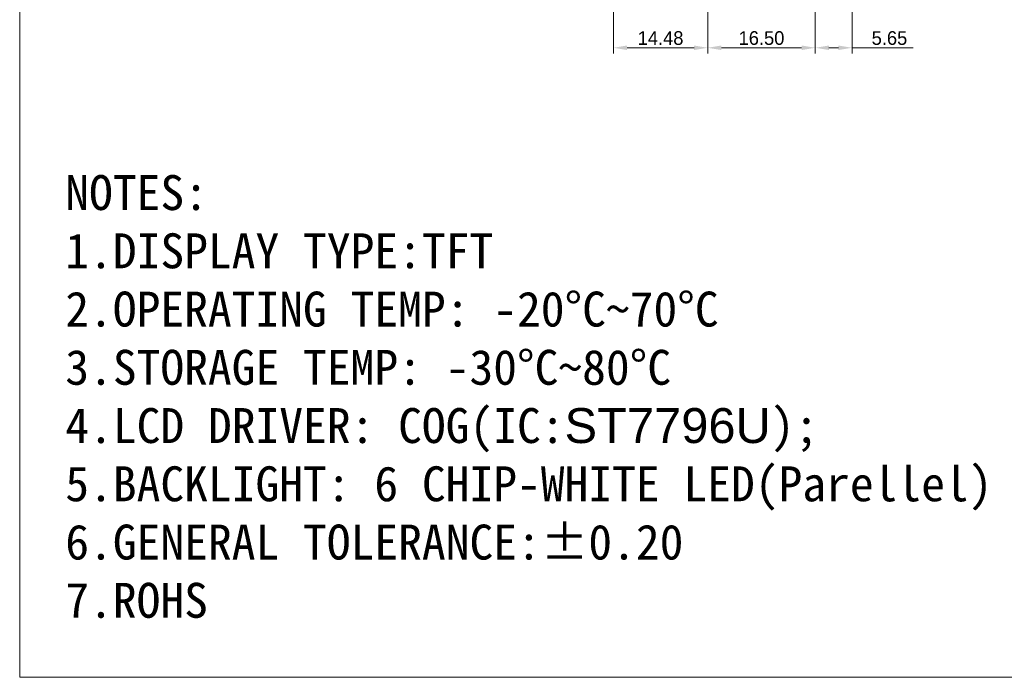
# Model space of a CAD drawing. Header units: millimetres. Extents: x 2436 to 2788, y -3116 to -2823.
# Tile 1 of 12: x 2436 to 2587, y -3116 to -3015. Entities that reach past the tile are written whole.
import ezdxf

# ---------------------------------------------------------------- set-up
doc = ezdxf.new("R2010")
doc.units = ezdxf.units.MM
doc.layers.add('铁框', color=190, linetype='Continuous')
doc.dimstyles.new('SVA', dxfattribs={"dimscale": 0.7, "dimtxt": 3, "dimasz": 3, "dimexe": 1.25, "dimexo": 0.625, "dimtad": 1, "dimzin": 1, "dimdsep": 46, "dimtxsty": 'Standard', "dimcen": 3, "dimazin": 0, "dimtfac": 1, "dimtmove": 0, "dimatfit": 3, "dimfxl": 1, "dimlwd": 13, "dimlwe": 13, "dimarcsym": 0})

# ---------------------------------------------------------------- blocks, each defined once
blk = doc.blocks.new('*D453')
at = {"layer": 'Defpoints', "color": 0, "transparency": 16777216}
for p in [(2563.9, -2958.13), (2558.25, -3007.93), (2563.9, -3019.57)]:
    blk.add_point(p, dxfattribs=at)
at = {"layer": '铁框', "color": 0, "lineweight": 13, "transparency": 16777216}
for p, q in [((2563.9, -2958.57), (2563.9, -3020.45)), ((2558.25, -3008.37), (2558.25, -3020.45)), ((2560.35, -3019.57), (2561.8, -3019.57)), ((2563.9, -3019.57), (2573.27, -3019.57))]:
    blk.add_line(p, q, dxfattribs=at)
at = {"layer": '铁框', "color": 0, "transparency": 16777216}
for points in [[(2560.35, -3019.22), (2560.35, -3019.92), (2558.25, -3019.57)], [(2561.8, -3019.22), (2561.8, -3019.92), (2563.9, -3019.57)]]:
    blk.add_solid(points, dxfattribs=at)
at = {"layer": '铁框', "color": 3, "transparency": 16777216, "insert": (2569.64, -3018.09), "char_height": 2.1, "attachment_point": 5}
blk.add_mtext('5.65', dxfattribs=at)
blk = doc.blocks.new('*D454')
at = {"layer": 'Defpoints', "color": 0, "transparency": 16777216}
for p in [(2541.75, -3007.93), (2558.25, -3008.11), (2558.25, -3019.57)]:
    blk.add_point(p, dxfattribs=at)
at = {"layer": '铁框', "color": 0, "lineweight": 13, "transparency": 16777216}
for p, q in [((2541.75, -3008.37), (2541.75, -3020.45)), ((2558.25, -3008.55), (2558.25, -3020.45)), ((2543.85, -3019.57), (2556.15, -3019.57))]:
    blk.add_line(p, q, dxfattribs=at)
at = {"layer": '铁框', "color": 0, "transparency": 16777216}
for points in [[(2543.85, -3019.22), (2543.85, -3019.92), (2541.75, -3019.57)], [(2556.15, -3019.22), (2556.15, -3019.92), (2558.25, -3019.57)]]:
    blk.add_solid(points, dxfattribs=at)
at = {"layer": '铁框', "color": 3, "transparency": 16777216, "insert": (2550, -3018.09), "char_height": 2.1, "attachment_point": 5}
blk.add_mtext('16.50', dxfattribs=at)
blk = doc.blocks.new('*D478')
at = {"layer": 'Defpoints', "color": 0, "transparency": 16777216}
for p in [(2527.27, -2992.31), (2541.75, -3007.98), (2527.27, -3019.57)]:
    blk.add_point(p, dxfattribs=at)
at = {"layer": '铁框', "color": 0, "lineweight": 13, "transparency": 16777216}
for p, q in [((2527.27, -2992.75), (2527.27, -3020.45)), ((2541.75, -3008.41), (2541.75, -3020.45)), ((2539.65, -3019.57), (2529.37, -3019.57))]:
    blk.add_line(p, q, dxfattribs=at)
at = {"layer": '铁框', "color": 0, "transparency": 16777216}
for points in [[(2529.37, -3019.22), (2529.37, -3019.92), (2527.27, -3019.57)], [(2539.65, -3019.22), (2539.65, -3019.92), (2541.75, -3019.57)]]:
    blk.add_solid(points, dxfattribs=at)
at = {"layer": '铁框', "color": 3, "transparency": 16777216, "insert": (2534.51, -3018.09), "char_height": 2.1, "attachment_point": 5}
blk.add_mtext('14.48', dxfattribs=at)

msp = doc.modelspace()

# ---------------------------------------------------------------- linework, layer by layer
at = {"lineweight": 9}
for p, q in [((2436.17, -2823.43), (2436.17, -3116.194)), ((2436.17, -3116.194), (2787.33, -3116.194))]:
    msp.add_line(p, q, dxfattribs=at)

# ---------------------------------------------------------------- texts
at = {"insert": (2443.167, -3039.113), "char_height": 5.36295, "width": 179.31261, "attachment_point": 1}
msp.add_mtext('{\\fSimSun|b0|i0|c134|p2;NOTES:\\P1.DISPLAY TYPE:TFT \\P2.OPERATING TEMP: -20°C~70°C\\P3.STORAGE TEMP: -30°C~80°C\\P4.LCD DRIVER: COG(IC:\\fArial|b0|i0|c0|p32;ST7796U\\fSimSun|b0|i0|c134|p2;);\\P5.BACKLIGHT: 6 CHIP-WHITE LED(Parellel) \\P6.GENERAL TOLERANCE:±0.20\\P7.ROHS}', dxfattribs=at)

# ---------------------------------------------------------------- dimensions: what is measured, and where the dimension line sits
at = {"layer": '铁框', "color": 0}
for base, p1, p2, picture, middle in [((2563.899, -3019.575), (2558.249, -3007.933), (2563.899, -2958.133), '*D453', (2569.637, -3018.087)), ((2527.2693, -3019.5749), (2541.7539, -3007.9752), (2527.2693, -2992.3126), '*D478', (2534.5116, -3018.0874)), ((2558.249, -3019.575), (2541.749, -3007.933), (2558.249, -3008.108), '*D454', (2549.999, -3018.087))]:
    dim = msp.add_linear_dim(base=base, p1=p1, p2=p2, dimstyle='SVA', override={"dimclrt": 3}, dxfattribs=at)
    dim.commit()
    dim.dimension.update_dxf_attribs({"geometry": picture, "text_midpoint": middle})

doc.saveas('drawing.dxf')
